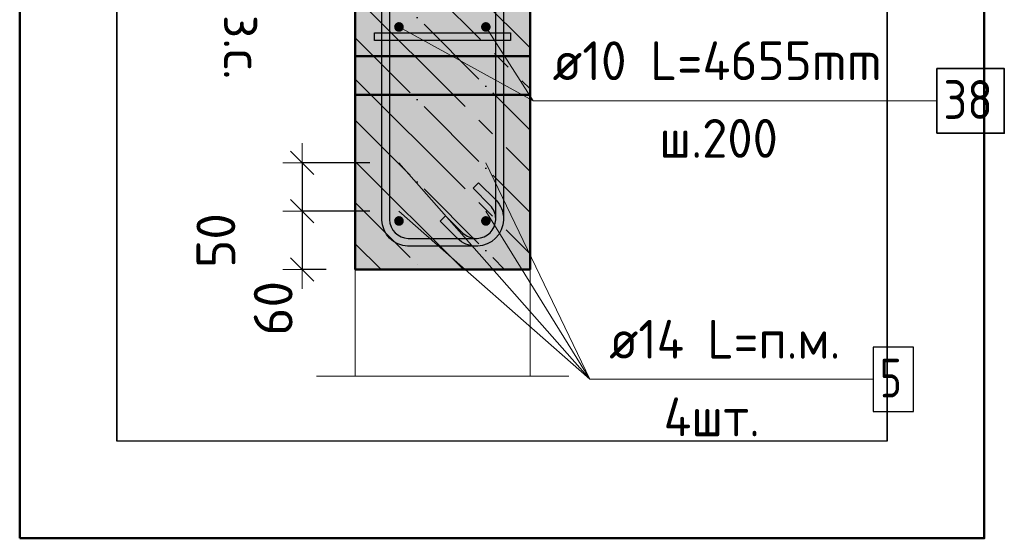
# Model space of a CAD drawing. Header units: millimetres. Extents: x -19950 to 69837, y -2757 to 40090.
# Tile 111 of 136: x 42491 to 43506, y 27863 to 28398. Entities that reach past the tile are written whole.
import ezdxf

# ---------------------------------------------------------------- set-up
doc = ezdxf.new("R2010")
doc.units = ezdxf.units.MM
doc.header["$PDMODE"] = 65
for name, pattern in [('______11', [100, 80, -10, 0, -10]), ('______5', [220, 160, -20, 20, -20]), ('________', [0])]:
    doc.linetypes.add(name, pattern=pattern)
for name, color, linetype, lineweight in [('Standard', 7, 'Continuous', 25), ('Арм.стержн. вертикальными 1', 22, 'Continuous', 35), ('Арм.стержн. Доп. арматура', 180, 'Continuous', 35), ('Арм.стержн. Хомут', 240, 'Continuous', 35), ('Размерная линия_ общее_1', 7, 'Continuous', 13)]:
    doc.layers.add(name, color=color, linetype=linetype, lineweight=lineweight)
doc.layers.add('Арм.стержн.Стяжки', color=7, linetype='Continuous', lineweight=35, true_color=0x501e0f)
doc.layers.add('Осевая линия_ общее', color=7, linetype='______5', lineweight=13, true_color=0xa0a0a0)
doc.styles.add('ISOCPEUR', font='ISOCPEUR')
doc.dimstyles.new('DIMSTYLE_19', dxfattribs={"dimtxt": 40, "dimasz": 40, "dimexe": 0, "dimexo": 0, "dimgap": 20, "dimtad": 2, "dimdec": 0, "dimrnd": 5, "dimzin": 12, "dimdsep": 46, "dimtxsty": 'ISOCPEUR', "dimblk1": 'ALL_ML_STRICH', "dimblk2": 'ALL_ML_STRICH', "dimsah": 1, "dimcen": 0, "dimclrd": 7, "dimclre": 256, "dimclrt": 7, "dimadec": 0, "dimazin": 0, "dimtfac": 1, "dimtdec": 0, "dimtix": 1, "dimtmove": 2, "dimatfit": 3, "dimfxl": 0, "dimtvp": 1.2, "dimtzin": 0, "dimlwd": 0, "dimlwe": -3, "dimarcsym": 0})
doc.dimstyles.new('DIMSTYLE_3', dxfattribs={"dimtxt": 40, "dimasz": 40, "dimexe": 0, "dimexo": 0.001, "dimgap": 20, "dimtad": 2, "dimdec": 0, "dimrnd": 5, "dimzin": 12, "dimdsep": 46, "dimtxsty": 'ISOCPEUR', "dimblk1": 'ALL_ML_STRICH', "dimblk2": 'ALL_ML_STRICH', "dimsah": 1, "dimcen": 0, "dimse1": 1, "dimse2": 1, "dimclrd": 7, "dimclre": 256, "dimclrt": 7, "dimadec": 0, "dimazin": 0, "dimtfac": 1, "dimtdec": 0, "dimtix": 1, "dimtmove": 2, "dimatfit": 3, "dimfxl": 0, "dimtvp": 1.2, "dimtzin": 0, "dimlwd": 0, "dimlwe": -3, "dimarcsym": 0})

# ---------------------------------------------------------------- blocks, each defined once
blk = doc.blocks.new('ALL_ML_STRICH')
at = {"color": 0, "linetype": 'ByBlock', "lineweight": -2}
for p, q in [((-0.3, -0.3), (0.3, 0.3)), ((0, -0.5), (0, 0.5)), ((-1, 0), (0.5, 0))]:
    blk.add_line(p, q, dxfattribs=at)
blk = doc.blocks.new('*D452')
at = {"layer": 'DEFPOINTS', "color": 7, "linetype": 'Continuous', "lineweight": 13, "transparency": 33554687}
for p in [(42657.3, 28520.2), (42666, 28520.2), (42657.3, 28490.2)]:
    blk.add_point(p, dxfattribs=at)
at = {"layer": 'Размерная линия_ общее_1', "color": 7, "linetype": 'Continuous', "lineweight": -2, "transparency": 33554687}
blk.add_line((42666, 28520.2), (42666, 28490.2), dxfattribs=at)
at = {"layer": 'Размерная линия_ общее_1', "color": 7, "linetype": 'Continuous', "lineweight": 13, "transparency": 33554687, "xscale": 40, "yscale": 40, "zscale": 40}
for p, rotation in [((42666, 28520.2), 90), ((42666, 28490.2), 270)]:
    blk.add_blockref('ALL_ML_STRICH', p, dxfattribs=dict(at, rotation=rotation))
at = {"layer": 'Размерная линия_ общее_1', "color": 7, "linetype": 'Continuous', "lineweight": 13, "transparency": 33554687, "insert": (42636, 28435.3), "char_height": 40, "width": 80, "attachment_point": 5, "rotation": 90, "style": 'ISOCPEUR'}
blk.add_mtext('\\A1;{30}', dxfattribs=at)
at = {"layer": 'Размерная линия_ общее_1', "color": 7, "linetype": 'Continuous', "lineweight": 13, "transparency": 33554687, "insert": (42741.8, 28402.6), "char_height": 40, "width": 2, "attachment_point": 1, "rotation": 270, "line_spacing_factor": 0.60241, "style": 'ISOCPEUR'}
blk.add_mtext('з.с.', dxfattribs=at)
blk = doc.blocks.new('*D456')
at = {"layer": 'DEFPOINTS', "color": 7, "linetype": 'Continuous', "lineweight": 13, "transparency": 33554687}
for p in [(42782.5, 28250.2), (42882.1, 28250.2), (42882.1, 28200.2)]:
    blk.add_point(p, dxfattribs=at)
at = {"layer": 'Размерная линия_ общее_1', "color": 253, "linetype": 'Continuous', "lineweight": -2, "true_color": 0xa0a0a0, "transparency": 33554687}
for p, q in [((42852.1, 28250.2), (42782.5, 28250.2)), ((42852.1, 28200.2), (42782.5, 28200.2))]:
    blk.add_line(p, q, dxfattribs=at)
at = {"layer": 'Размерная линия_ общее_1', "color": 7, "linetype": 'Continuous', "lineweight": -2, "transparency": 33554687}
blk.add_line((42782.5, 28250.2), (42782.5, 28200.2), dxfattribs=at)
at = {"layer": 'Размерная линия_ общее_1', "color": 7, "linetype": 'Continuous', "lineweight": 13, "transparency": 33554687, "xscale": 40, "yscale": 40, "zscale": 40}
for p, rotation in [((42782.5, 28250.2), 90), ((42782.5, 28200.2), 270)]:
    blk.add_blockref('ALL_ML_STRICH', p, dxfattribs=dict(at, rotation=rotation))
at = {"layer": 'Размерная линия_ общее_1', "color": 7, "linetype": 'Continuous', "lineweight": 13, "transparency": 33554687, "insert": (42693.5, 28170), "char_height": 40, "width": 80, "attachment_point": 5, "rotation": 90, "style": 'ISOCPEUR'}
blk.add_mtext('\\A1;{50}', dxfattribs=at)
blk = doc.blocks.new('*D457')
at = {"layer": 'DEFPOINTS', "color": 7, "linetype": 'Continuous', "lineweight": 13, "transparency": 33554687}
for p in [(42782.5, 28200.2), (42882.1, 28200.2), (42837.1, 28140.2)]:
    blk.add_point(p, dxfattribs=at)
at = {"layer": 'Размерная линия_ общее_1', "color": 253, "linetype": 'Continuous', "lineweight": -2, "true_color": 0xa0a0a0, "transparency": 33554687}
for p, q in [((42852.1, 28200.2), (42782.5, 28200.2)), ((42807.1, 28140.2), (42782.5, 28140.2))]:
    blk.add_line(p, q, dxfattribs=at)
at = {"layer": 'Размерная линия_ общее_1', "color": 7, "linetype": 'Continuous', "lineweight": -2, "transparency": 33554687}
blk.add_line((42782.5, 28200.2), (42782.5, 28140.2), dxfattribs=at)
at = {"layer": 'Размерная линия_ общее_1', "color": 7, "linetype": 'Continuous', "lineweight": 13, "transparency": 33554687, "xscale": 40, "yscale": 40, "zscale": 40}
for p, rotation in [((42782.5, 28200.2), 90), ((42782.5, 28140.2), 270)]:
    blk.add_blockref('ALL_ML_STRICH', p, dxfattribs=dict(at, rotation=rotation))
at = {"layer": 'Размерная линия_ общее_1', "color": 7, "linetype": 'Continuous', "lineweight": 13, "transparency": 33554687, "insert": (42752.5, 28100.1), "char_height": 40, "width": 80, "attachment_point": 5, "rotation": 90, "style": 'ISOCPEUR'}
blk.add_mtext('\\A1;{60}', dxfattribs=at)

msp = doc.modelspace()

# ---------------------------------------------------------------- hatches: boundary and pattern name
at = {"layer": 'Standard', "linetype": 'Continuous', "lineweight": -3, "transparency": 33554687}
msp.add_hatch(color=7, dxfattribs=at).paths.add_polyline_path([(43017.1, 28140.2), (43017.1, 28490.2), (42837.1, 28490.2), (42837.1, 28140.2)])
at = {"layer": 'Арм.стержн. вертикальными 1', "linetype": 'Continuous', "lineweight": 50, "transparency": 33554687}
for points in [[(42887.1, 28390.2), (42886.7, 28392.1), (42885.6, 28393.7), (42884, 28394.8), (42882.1, 28395.2), (42880.2, 28394.8), (42878.5, 28393.7), (42877.5, 28392.1), (42877.1, 28390.2), (42877.5, 28388.2), (42878.5, 28386.6), (42880.2, 28385.5), (42882.1, 28385.2), (42884, 28385.5), (42885.6, 28386.6), (42886.7, 28388.2)], [(42976.6, 28390.2), (42976.2, 28392.1), (42975.1, 28393.7), (42973.5, 28394.8), (42971.6, 28395.2), (42969.7, 28394.8), (42968.1, 28393.7), (42967, 28392.1), (42966.6, 28390.2), (42967, 28388.2), (42968.1, 28386.6), (42969.7, 28385.5), (42971.6, 28385.2), (42973.5, 28385.5), (42975.1, 28386.6), (42976.2, 28388.2)], [(42887.1, 28190.2), (42886.7, 28192.1), (42885.6, 28193.7), (42884, 28194.8), (42882.1, 28195.2), (42880.2, 28194.8), (42878.5, 28193.7), (42877.5, 28192.1), (42877.1, 28190.2), (42877.5, 28188.2), (42878.5, 28186.6), (42880.2, 28185.5), (42882.1, 28185.2), (42884, 28185.5), (42885.6, 28186.6), (42886.7, 28188.2)], [(42976.6, 28190.2), (42976.2, 28192.1), (42975.1, 28193.7), (42973.5, 28194.8), (42971.6, 28195.2), (42969.7, 28194.8), (42968.1, 28193.7), (42967, 28192.1), (42966.6, 28190.2), (42967, 28188.2), (42968.1, 28186.6), (42969.7, 28185.5), (42971.6, 28185.2), (42973.5, 28185.5), (42975.1, 28186.6), (42976.2, 28188.2)]]:
    msp.add_hatch(color=4, dxfattribs=at).paths.add_polyline_path(points)
at = {"layer": 'Арм.стержн. Доп. арматура', "linetype": 'Continuous', "lineweight": 50, "transparency": 33554687}
for points in [[(42889.1, 28250.2), (42888.5, 28252.8), (42887, 28255.1), (42884.8, 28256.6), (42882.1, 28257.2), (42879.4, 28256.6), (42877.1, 28255.1), (42875.6, 28252.8), (42875.1, 28250.2), (42875.6, 28247.5), (42877.1, 28245.2), (42879.4, 28243.7), (42882.1, 28243.2), (42884.8, 28243.7), (42887, 28245.2), (42888.5, 28247.5)], [(42978.6, 28250.2), (42978.1, 28252.8), (42976.6, 28255.1), (42974.3, 28256.6), (42971.6, 28257.2), (42968.9, 28256.6), (42966.7, 28255.1), (42965.1, 28252.8), (42964.6, 28250.2), (42965.1, 28247.5), (42966.7, 28245.2), (42968.9, 28243.7), (42971.6, 28243.2), (42974.3, 28243.7), (42976.6, 28245.2), (42978.1, 28247.5)], [(42889.1, 28200.2), (42888.5, 28202.8), (42887, 28205.1), (42884.8, 28206.6), (42882.1, 28207.2), (42879.4, 28206.6), (42877.1, 28205.1), (42875.6, 28202.8), (42875.1, 28200.2), (42875.6, 28197.5), (42877.1, 28195.2), (42879.4, 28193.7), (42882.1, 28193.2), (42884.8, 28193.7), (42887, 28195.2), (42888.5, 28197.5)], [(42978.6, 28200.2), (42978.1, 28202.8), (42976.6, 28205.1), (42974.3, 28206.6), (42971.6, 28207.2), (42968.9, 28206.6), (42966.7, 28205.1), (42965.1, 28202.8), (42964.6, 28200.2), (42965.1, 28197.5), (42966.7, 28195.2), (42968.9, 28193.7), (42971.6, 28193.2), (42974.3, 28193.7), (42976.6, 28195.2), (42978.1, 28197.5)]]:
    msp.add_hatch(color=7, dxfattribs=at).paths.add_polyline_path(points)

# ---------------------------------------------------------------- linework, layer by layer
at = {"layer": 'Standard', "color": 52, "linetype": 'Continuous', "lineweight": -3, "transparency": 33554687}
for p, q in [((42591.4, 29103), (42591.4, 27963)), ((42591.4, 27963), (42591.4, 29103)), ((43385.1, 29103), (43385.1, 27963)), ((43385.1, 27963), (43385.1, 29103)), ((43385.1, 27963), (42591.4, 27963)), ((43385.1, 27963), (42591.4, 27963))]:
    msp.add_line(p, q, dxfattribs=at)
at = {"layer": 'Standard', "color": 7, "linetype": 'Continuous', "lineweight": 50, "transparency": 33554687}
for p, q in [((42837.1, 28490.2), (42837.1, 28140.2)), ((43017.1, 28140.2), (43017.1, 28490.2)), ((42837.1, 28140.2), (43017.1, 28140.2))]:
    msp.add_line(p, q, dxfattribs=at)
at = {"layer": 'Standard', "color": 7, "linetype": '______5', "lineweight": -3, "transparency": 33554687}
for p, q in [((42853.1, 28490.2), (43017.1, 28326.2)), ((42837.1, 28421.3), (43017.1, 28241.3)), ((42837.1, 28336.4), (43017.1, 28156.4)), ((42837.1, 28251.6), (42948.5, 28140.2)), ((42837.1, 28166.7), (42863.7, 28140.2))]:
    msp.add_line(p, q, dxfattribs=at)
at = {"layer": 'Standard', "color": 7, "linetype": '______11', "lineweight": -3, "transparency": 33554687}
for p, q in [((42895.5, 28490.2), (43017.1, 28368.6)), ((42837.1, 28463.7), (43017.1, 28283.7)), ((42837.1, 28378.9), (43017.1, 28198.9)), ((42837.1, 28294), (42990.9, 28140.2)), ((42837.1, 28209.2), (42906.1, 28140.2))]:
    msp.add_line(p, q, dxfattribs=at)
at = {"layer": 'Standard', "color": 7, "linetype": '________', "lineweight": 50, "transparency": 33554687}
for p, q in [((42837.1, 28360.2), (43017.1, 28360.2)), ((43017.1, 28320.2), (42837.1, 28320.2))]:
    msp.add_line(p, q, dxfattribs=at)
at = {"layer": 'Standard', "color": 7, "linetype": 'Continuous', "lineweight": 13, "transparency": 33554687}
msp.add_line((42797.1, 28030.2), (43057.1, 28030.2), dxfattribs=at)
at = {"layer": 'Standard', "color": 7, "linetype": 'Continuous', "lineweight": 50, "transparency": 33554687}
msp.add_lwpolyline([(42491.4, 27863), (43485.1, 27863), (43485.1, 29203), (42491.4, 29203), (42491.4, 27863)], dxfattribs=at)
at = {"layer": 'Standard', "color": 7, "linetype": 'Continuous', "lineweight": 13, "transparency": 33554687}
msp.add_lwpolyline([(43017.1, 28140.2), (42837.1, 28140.2), (42837.1, 28030.2), (43017.1, 28030.2), (43017.1, 28140.2)], close=True, dxfattribs=at)
at = {"layer": 'Арм.стержн. вертикальными 1', "color": 7, "linetype": 'Continuous', "lineweight": 13, "transparency": 33554687}
for q in [(42971.6, 28390.2), (43436.3, 28314)]:
    msp.add_line((43020.3, 28314), q, dxfattribs=at)
at = {"layer": 'Арм.стержн. вертикальными 1', "color": 7, "linetype": 'Continuous', "lineweight": 35, "transparency": 33554687}
msp.add_lwpolyline([(43436.3, 28280.6), (43505.7, 28280.6), (43505.7, 28347.3), (43436.3, 28347.3), (43436.3, 28280.6)], dxfattribs=at)
at = {"layer": 'Арм.стержн. Доп. арматура', "color": 7, "linetype": 'Continuous', "lineweight": 13, "transparency": 33554687}
for q in [(42882.1, 28250.2), (42971.6, 28250.2), (42882.1, 28200.2), (42971.6, 28200.2), (43370.7, 28026.9)]:
    msp.add_line((43078.7, 28026.9), q, dxfattribs=at)
at = {"layer": 'Арм.стержн. Доп. арматура', "color": 7, "linetype": 'Continuous', "lineweight": 25, "transparency": 33554687}
msp.add_lwpolyline([(43370.7, 27993.6), (43412.1, 27993.6), (43412.1, 28060.2), (43370.7, 28060.2), (43370.7, 27993.6)], dxfattribs=at)
at = {"layer": 'Арм.стержн. Хомут', "color": 40, "linetype": 'Continuous', "lineweight": 25, "transparency": 33554687}
for points in [[(42872.3, 28893.9), (42872.3, 28191.4), (42872.8, 28187.8), (42874, 28184.1), (42875.9, 28180.8), (42878.2, 28178), (42880.9, 28175.8), (42884.3, 28173.9), (42887.9, 28172.7), (42891.5, 28172.2), (42962.6, 28172.2), (42966.2, 28172.7), (42969.9, 28173.9), (42973.2, 28175.8), (42976, 28178), (42978.2, 28180.8), (42980.1, 28184.1), (42981.3, 28187.8), (42981.8, 28191.4), (42981.8, 28192.5), (42981.7, 28194.4), (42981.4, 28196.3), (42980.9, 28198.1), (42980.3, 28199.8), (42979.5, 28201.5), (42978.6, 28203.1), (42977.5, 28204.6), (42976.2, 28206), (42958.4, 28223.9), (42964, 28229.6), (42982.1, 28211.5), (42983.8, 28209.6), (42985.3, 28207.5), (42986.6, 28205.2), (42987.7, 28202.9), (42988.6, 28200.5), (42989.2, 28197.9), (42989.7, 28195.3), (42989.8, 28192.8), (42989.8, 28190.8), (42989.2, 28186), (42987.5, 28180.9), (42984.9, 28176.2), (42981.6, 28172.4), (42977.8, 28169.1), (42973.1, 28166.5), (42968, 28164.8), (42963.2, 28164.2), (42891, 28164.2), (42886.1, 28164.8), (42881, 28166.5), (42876.3, 28169.1), (42872.5, 28172.4), (42869.3, 28176.2), (42866.7, 28180.9), (42865, 28186), (42864.3, 28190.8), (42864.3, 28894.5)], [(42872.3, 28893.9), (42872.3, 28191.4), (42872.8, 28187.8), (42874, 28184.1), (42875.9, 28180.8), (42878.2, 28178), (42880.9, 28175.8), (42884.3, 28173.9), (42887.9, 28172.7), (42891.5, 28172.2), (42962.6, 28172.2), (42966.2, 28172.7), (42969.9, 28173.9), (42973.2, 28175.8), (42976, 28178), (42978.2, 28180.8), (42980.1, 28184.1), (42981.3, 28187.8), (42981.8, 28191.4), (42981.8, 28192.5), (42981.7, 28194.4), (42981.4, 28196.3), (42980.9, 28198.1), (42980.3, 28199.8), (42979.5, 28201.5), (42978.6, 28203.1), (42977.5, 28204.6), (42976.2, 28206), (42958.4, 28223.9), (42964, 28229.6), (42982.1, 28211.5), (42983.8, 28209.6), (42985.3, 28207.5), (42986.6, 28205.2), (42987.7, 28202.9), (42988.6, 28200.5), (42989.2, 28197.9), (42989.7, 28195.3), (42989.8, 28192.8), (42989.8, 28190.8), (42989.2, 28186), (42987.5, 28180.9), (42984.9, 28176.2), (42981.6, 28172.4), (42977.8, 28169.1), (42973.1, 28166.5), (42968, 28164.8), (42963.2, 28164.2), (42891, 28164.2), (42886.1, 28164.8), (42881, 28166.5), (42876.3, 28169.1), (42872.5, 28172.4), (42869.3, 28176.2), (42866.7, 28180.9), (42865, 28186), (42864.3, 28190.8), (42864.3, 28894.5)], [(42872.3, 28893.9), (42872.3, 28191.4), (42872.8, 28187.8), (42874, 28184.1), (42875.9, 28180.8), (42878.2, 28178), (42880.9, 28175.8), (42884.3, 28173.9), (42887.9, 28172.7), (42891.5, 28172.2), (42962.6, 28172.2), (42966.2, 28172.7), (42969.9, 28173.9), (42973.2, 28175.8), (42976, 28178), (42978.2, 28180.8), (42980.1, 28184.1), (42981.3, 28187.8), (42981.8, 28191.4), (42981.8, 28192.5), (42981.7, 28194.4), (42981.4, 28196.3), (42980.9, 28198.1), (42980.3, 28199.8), (42979.5, 28201.5), (42978.6, 28203.1), (42977.5, 28204.6), (42976.2, 28206), (42958.4, 28223.9), (42964, 28229.6), (42982.1, 28211.5), (42983.8, 28209.6), (42985.3, 28207.5), (42986.6, 28205.2), (42987.7, 28202.9), (42988.6, 28200.5), (42989.2, 28197.9), (42989.7, 28195.3), (42989.8, 28192.8), (42989.8, 28190.8), (42989.2, 28186), (42987.5, 28180.9), (42984.9, 28176.2), (42981.6, 28172.4), (42977.8, 28169.1), (42973.1, 28166.5), (42968, 28164.8), (42963.2, 28164.2), (42891, 28164.2), (42886.1, 28164.8), (42881, 28166.5), (42876.3, 28169.1), (42872.5, 28172.4), (42869.3, 28176.2), (42866.7, 28180.9), (42865, 28186), (42864.3, 28190.8), (42864.3, 28894.5)], [(42872.3, 28893.9), (42872.3, 28191.4), (42872.8, 28187.8), (42874, 28184.1), (42875.9, 28180.8), (42878.2, 28178), (42880.9, 28175.8), (42884.3, 28173.9), (42887.9, 28172.7), (42891.5, 28172.2), (42962.6, 28172.2), (42966.2, 28172.7), (42969.9, 28173.9), (42973.2, 28175.8), (42976, 28178), (42978.2, 28180.8), (42980.1, 28184.1), (42981.3, 28187.8), (42981.8, 28191.4), (42981.8, 28192.5), (42981.7, 28194.4), (42981.4, 28196.3), (42980.9, 28198.1), (42980.3, 28199.8), (42979.5, 28201.5), (42978.6, 28203.1), (42977.5, 28204.6), (42976.2, 28206), (42958.4, 28223.9), (42964, 28229.6), (42982.1, 28211.5), (42983.8, 28209.6), (42985.3, 28207.5), (42986.6, 28205.2), (42987.7, 28202.9), (42988.6, 28200.5), (42989.2, 28197.9), (42989.7, 28195.3), (42989.8, 28192.8), (42989.8, 28190.8), (42989.2, 28186), (42987.5, 28180.9), (42984.9, 28176.2), (42981.6, 28172.4), (42977.8, 28169.1), (42973.1, 28166.5), (42968, 28164.8), (42963.2, 28164.2), (42891, 28164.2), (42886.1, 28164.8), (42881, 28166.5), (42876.3, 28169.1), (42872.5, 28172.4), (42869.3, 28176.2), (42866.7, 28180.9), (42865, 28186), (42864.3, 28190.8), (42864.3, 28894.5)], [(42872.3, 28893.9), (42872.3, 28191.4), (42872.8, 28187.8), (42874, 28184.1), (42875.9, 28180.8), (42878.2, 28178), (42880.9, 28175.8), (42884.3, 28173.9), (42887.9, 28172.7), (42891.5, 28172.2), (42962.6, 28172.2), (42966.2, 28172.7), (42969.9, 28173.9), (42973.2, 28175.8), (42976, 28178), (42978.2, 28180.8), (42980.1, 28184.1), (42981.3, 28187.8), (42981.8, 28191.4), (42981.8, 28192.5), (42981.7, 28194.4), (42981.4, 28196.3), (42980.9, 28198.1), (42980.3, 28199.8), (42979.5, 28201.5), (42978.6, 28203.1), (42977.5, 28204.6), (42976.2, 28206), (42958.4, 28223.9), (42964, 28229.6), (42982.1, 28211.5), (42983.8, 28209.6), (42985.3, 28207.5), (42986.6, 28205.2), (42987.7, 28202.9), (42988.6, 28200.5), (42989.2, 28197.9), (42989.7, 28195.3), (42989.8, 28192.8), (42989.8, 28190.8), (42989.2, 28186), (42987.5, 28180.9), (42984.9, 28176.2), (42981.6, 28172.4), (42977.8, 28169.1), (42973.1, 28166.5), (42968, 28164.8), (42963.2, 28164.2), (42891, 28164.2), (42886.1, 28164.8), (42881, 28166.5), (42876.3, 28169.1), (42872.5, 28172.4), (42869.3, 28176.2), (42866.7, 28180.9), (42865, 28186), (42864.3, 28190.8), (42864.3, 28894.5)], [(42989.8, 28894.5), (42989.8, 28190.8), (42989.2, 28186), (42987.5, 28180.9), (42984.9, 28176.2), (42981.6, 28172.4), (42977.8, 28169.1), (42973.1, 28166.5), (42968, 28164.8), (42963.2, 28164.2), (42961.2, 28164.2), (42958.7, 28164.3), (42956.1, 28164.8), (42953.5, 28165.4), (42951.1, 28166.3), (42948.8, 28167.4), (42946.5, 28168.7), (42944.4, 28170.2), (42942.5, 28171.9), (42924.4, 28190), (42930.1, 28195.6)], [(42989.8, 28894.5), (42989.8, 28190.8), (42989.2, 28186), (42987.5, 28180.9), (42984.9, 28176.2), (42981.6, 28172.4), (42977.8, 28169.1), (42973.1, 28166.5), (42968, 28164.8), (42963.2, 28164.2), (42961.2, 28164.2), (42958.7, 28164.3), (42956.1, 28164.8), (42953.5, 28165.4), (42951.1, 28166.3), (42948.8, 28167.4), (42946.5, 28168.7), (42944.4, 28170.2), (42942.5, 28171.9), (42924.4, 28190), (42930.1, 28195.6)], [(42989.8, 28894.5), (42989.8, 28190.8), (42989.2, 28186), (42987.5, 28180.9), (42984.9, 28176.2), (42981.6, 28172.4), (42977.8, 28169.1), (42973.1, 28166.5), (42968, 28164.8), (42963.2, 28164.2), (42961.2, 28164.2), (42958.7, 28164.3), (42956.1, 28164.8), (42953.5, 28165.4), (42951.1, 28166.3), (42948.8, 28167.4), (42946.5, 28168.7), (42944.4, 28170.2), (42942.5, 28171.9), (42924.4, 28190), (42930.1, 28195.6)], [(42989.8, 28894.5), (42989.8, 28190.8), (42989.2, 28186), (42987.5, 28180.9), (42984.9, 28176.2), (42981.6, 28172.4), (42977.8, 28169.1), (42973.1, 28166.5), (42968, 28164.8), (42963.2, 28164.2), (42961.2, 28164.2), (42958.7, 28164.3), (42956.1, 28164.8), (42953.5, 28165.4), (42951.1, 28166.3), (42948.8, 28167.4), (42946.5, 28168.7), (42944.4, 28170.2), (42942.5, 28171.9), (42924.4, 28190), (42930.1, 28195.6)], [(42989.8, 28894.5), (42989.8, 28190.8), (42989.2, 28186), (42987.5, 28180.9), (42984.9, 28176.2), (42981.6, 28172.4), (42977.8, 28169.1), (42973.1, 28166.5), (42968, 28164.8), (42963.2, 28164.2), (42961.2, 28164.2), (42958.7, 28164.3), (42956.1, 28164.8), (42953.5, 28165.4), (42951.1, 28166.3), (42948.8, 28167.4), (42946.5, 28168.7), (42944.4, 28170.2), (42942.5, 28171.9), (42924.4, 28190), (42930.1, 28195.6)], [(42930.1, 28195.6), (42948, 28177.7), (42949.4, 28176.5), (42950.9, 28175.4), (42952.5, 28174.5), (42954.2, 28173.7), (42955.9, 28173.1), (42957.7, 28172.6), (42959.6, 28172.3), (42961.5, 28172.2), (42962.6, 28172.2), (42966.2, 28172.7), (42969.9, 28173.9), (42973.2, 28175.8), (42976, 28178), (42978.2, 28180.8), (42980.1, 28184.1), (42981.3, 28187.8), (42981.8, 28191.4), (42981.8, 28893.9)], [(42930.1, 28195.6), (42948, 28177.7), (42949.4, 28176.5), (42950.9, 28175.4), (42952.5, 28174.5), (42954.2, 28173.7), (42955.9, 28173.1), (42957.7, 28172.6), (42959.6, 28172.3), (42961.5, 28172.2), (42962.6, 28172.2), (42966.2, 28172.7), (42969.9, 28173.9), (42973.2, 28175.8), (42976, 28178), (42978.2, 28180.8), (42980.1, 28184.1), (42981.3, 28187.8), (42981.8, 28191.4), (42981.8, 28893.9)], [(42930.1, 28195.6), (42948, 28177.7), (42949.4, 28176.5), (42950.9, 28175.4), (42952.5, 28174.5), (42954.2, 28173.7), (42955.9, 28173.1), (42957.7, 28172.6), (42959.6, 28172.3), (42961.5, 28172.2), (42962.6, 28172.2), (42966.2, 28172.7), (42969.9, 28173.9), (42973.2, 28175.8), (42976, 28178), (42978.2, 28180.8), (42980.1, 28184.1), (42981.3, 28187.8), (42981.8, 28191.4), (42981.8, 28893.9)], [(42930.1, 28195.6), (42948, 28177.7), (42949.4, 28176.5), (42950.9, 28175.4), (42952.5, 28174.5), (42954.2, 28173.7), (42955.9, 28173.1), (42957.7, 28172.6), (42959.6, 28172.3), (42961.5, 28172.2), (42962.6, 28172.2), (42966.2, 28172.7), (42969.9, 28173.9), (42973.2, 28175.8), (42976, 28178), (42978.2, 28180.8), (42980.1, 28184.1), (42981.3, 28187.8), (42981.8, 28191.4), (42981.8, 28893.9)], [(42930.1, 28195.6), (42948, 28177.7), (42949.4, 28176.5), (42950.9, 28175.4), (42952.5, 28174.5), (42954.2, 28173.7), (42955.9, 28173.1), (42957.7, 28172.6), (42959.6, 28172.3), (42961.5, 28172.2), (42962.6, 28172.2), (42966.2, 28172.7), (42969.9, 28173.9), (42973.2, 28175.8), (42976, 28178), (42978.2, 28180.8), (42980.1, 28184.1), (42981.3, 28187.8), (42981.8, 28191.4), (42981.8, 28893.9)]]:
    msp.add_lwpolyline(points, dxfattribs=at)
at = {"layer": 'Арм.стержн.Стяжки', "color": 40, "linetype": 'Continuous', "lineweight": 25, "transparency": 33554687}
msp.add_lwpolyline([(42857, 28384.2), (42997, 28384.2), (42997, 28376.2), (42857, 28376.2), (42857, 28384.2)], dxfattribs=at)
msp.add_lwpolyline([(42857, 28384.2), (42997, 28384.2), (42997, 28376.2), (42857, 28376.2), (42857, 28384.2)], dxfattribs=at)
msp.add_lwpolyline([(42857, 28384.2), (42997, 28384.2), (42997, 28376.2), (42857, 28376.2), (42857, 28384.2)], dxfattribs=at)
at = {"layer": 'Осевая линия_ общее', "color": 7, "linetype": 'Continuous', "lineweight": 13, "transparency": 33554687}
msp.add_line((42882.1, 28390.2), (43020.3, 28314), dxfattribs=at)

# ---------------------------------------------------------------- texts
at = {"layer": 'Арм.стержн. вертикальными 1', "color": 7, "linetype": 'Continuous', "lineweight": 25, "transparency": 33554687, "char_height": 40, "attachment_point": 7, "style": 'ISOCPEUR'}
for s, insert, width in [('\\W0.96;ø10 L=4655mm ', (43040.3, 28335.3), 395.02), ('\\W0.87;38', (43443, 28295.3), 73.442), ('\\W0.95;ш.200 ', (43150.3, 28255.3), 174.933)]:
    msp.add_mtext(s, dxfattribs=dict(at, insert=insert, width=width))
at = {"layer": 'Арм.стержн. Доп. арматура', "color": 7, "linetype": 'Continuous', "lineweight": 25, "transparency": 33554687, "char_height": 40, "attachment_point": 7, "style": 'ISOCPEUR'}
for s, insert, width in [('\\W0.94;ø14 L=п.м.', (43098.7, 28048.2), 270.67), ('\\W0.78;5', (43377.4, 28008.2), 43.521), ('\\W0.95;4шт. ', (43154.7, 27968.2), 158.877)]:
    msp.add_mtext(s, dxfattribs=dict(at, insert=insert, width=width))

# ---------------------------------------------------------------- dimensions: what is measured, and where the dimension line sits
at = {"layer": 'Размерная линия_ общее_1', "color": 7, "linetype": 'Continuous', "lineweight": 13, "transparency": 33554687}
dim = msp.add_linear_dim(base=(42666, 28490.2), p1=(42657.3, 28520.2), p2=(42657.3, 28490.2), angle=270, text='<>\\Xз.с.', dimstyle='DIMSTYLE_3', override={"dimpost": '<>', "dimclrd": 7, "dimclre": 253, "dimclrt": 7, "dimlwd": 0, "dimlwe": 65533}, dxfattribs=at)
dim.commit()
dim.dimension.update_dxf_attribs({"geometry": '*D452', "text_midpoint": (42636, 28435.3), "dimtype": 160})
for base, p1, p2, picture, middle in [((42782.5, 28200.2), (42852.1, 28250.2), (42852.1, 28200.2), '*D456', (42693.5, 28170)), ((42782.5, 28140.2), (42852.1, 28200.2), (42807.1, 28140.2), '*D457', (42752.5, 28100.1))]:
    dim = msp.add_linear_dim(base=base, p1=p1, p2=p2, angle=270, dimstyle='DIMSTYLE_19', override={"dimpost": '<>', "dimclrd": 7, "dimclre": 253, "dimclrt": 7, "dimlwd": 0, "dimlwe": 65533}, dxfattribs=at)
    dim.commit()
    dim.dimension.update_dxf_attribs({"geometry": picture, "text_midpoint": middle, "dimtype": 160})

doc.saveas('drawing.dxf')
